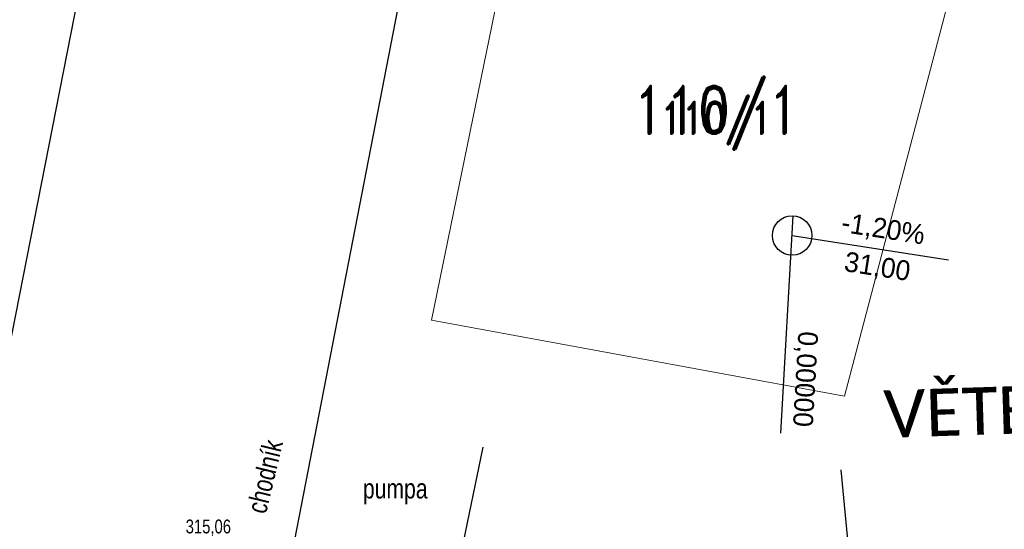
# Model space of a CAD drawing. Extents: x -783215 to -782699, y -1044860 to -1044498.
# Tile 12 of 60: x -783126 to -783101, y -1044705 to -1044692. Entities that reach past the tile are written whole.
import ezdxf
from ezdxf.enums import TextEntityAlignment as Align

# ---------------------------------------------------------------- set-up
doc = ezdxf.new("R2010")
doc.units = 0
doc.header["$MEASUREMENT"] = 0
doc.layers.get('0').update_dxf_attribs({"linetype": 'CONTINUOUS'})
for name, color, linetype in [('C3D_Trasa_Sklonovníky', 1, 'CONTINUOUS'), ('KN_POZEMKY 500', 140, 'CONTINUOUS'), ('KN_čísla parcel', 140, 'CONTINUOUS'), ('S_CETIN_METALIKA', 6, 'SDELSPOJO'), ('Z_oploceni', 64, 'PLOTDRTL'), ('Z_Popisy', 7, 'CONTINUOUS')]:
    doc.layers.add(name, color=color, linetype=linetype)
for name, color, linetype, lineweight in [('KN_hranice pozemků', 140, 'CONTINUOUS', 30), ('KN_slučky', 253, 'CONTINUOUS', 9), ('POPIS-VELKÉ', 1, 'CONTINUOUS', 50), ('Z_VÝŠKY', 7, 'CONTINUOUS', 9)]:
    doc.layers.add(name, color=color, linetype=linetype, lineweight=lineweight)
doc.styles.add('calibri', font='calibri.ttf')
doc.styles.add('ROMAND', font='romand', dxfattribs={"height": 0.2})
doc.styles.add('Style-cs_Working', font='cs_Working.shx')
doc.linetypes.add('PLOTDRTL', pattern='A,5,[95,civil.shx,S=1,R=0,X=0,Y=0],5', length=10)
doc.linetypes.add('SDELSPOJO', pattern='A,7,-6,[31,civil.shx,S=1,R=0,X=0,Y=0],-6', length=19)

# ---------------------------------------------------------------- blocks, each defined once
blk = doc.blocks.new('AeccTickCircle')
at = {"color": 0, "linetype": 'ByBlock', "lineweight": -2}
blk.add_circle((0, 0), 0.5, dxfattribs=at)

msp = doc.modelspace()

# ---------------------------------------------------------------- linework, layer by layer
at = {"layer": 'C3D_Trasa_Sklonovníky', "color": 1, "linetype": 'Continuous', "lineweight": -3}
for p, q in [((-783106.802, -1044702.389), (-783106.487, -1044696.898)), ((-783106.515, -1044697.398), (-783102.562, -1044698.008))]:
    msp.add_line(p, q, dxfattribs=at)
at = {"layer": 'KN_hranice pozemků', "linetype": 'Continuous'}
for p, q in [((-783121.59, -1044676.15), (-783133.68, -1044737.65)), ((-783115.86, -1044688.43), (-783119.3, -1044706.11))]:
    msp.add_line(p, q, dxfattribs=at).dxf.unprotected_set("ltscale", 0)
at = {"layer": 'KN_slučky'}
for p, q in [((-783113.19, -1044687.63), (-783115.64, -1044699.54)), ((-783105.19, -1044701.46), (-783101.83, -1044688.69)), ((-783115.64, -1044699.54), (-783105.19, -1044701.46))]:
    msp.add_line(p, q, dxfattribs=at)
at = {"layer": 'S_CETIN_METALIKA', "ltscale": 0.2, "flags": 128}
msp.add_lwpolyline([(-783105.19, -1044709.44), (-783105.05, -1044705.7), (-783105.28, -1044703.32)], dxfattribs=at)
at = {"layer": 'Z_oploceni', "linetype": 'PLOTDRTL', "ltscale": 0.2}
msp.add_line((-783114.336, -1044702.742), (-783115.34, -1044707.562), dxfattribs=at)

# ---------------------------------------------------------------- block references
at = {"layer": 'C3D_Trasa_Sklonovníky', "color": 1, "linetype": 'Continuous', "lineweight": -3, "rotation": 86.70950675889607}
msp.add_blockref('AeccTickCircle', (-783106.515, -1044697.398), dxfattribs=at)

# ---------------------------------------------------------------- texts
at = {"layer": 'C3D_Trasa_Sklonovníky', "color": 1, "linetype": 'Continuous', "lineweight": -3, "char_height": 0.5, "style": 'Style-cs_Working'}
for s, insert, attachment_point, rotation in [('-1,20%', (-783104.263, -1044697.556), 8, 351.2253), ('31,00', (-783104.32, -1044697.926), 2, 351.2253), ('0,00000{\\L  }', (-783106.292, -1044702.231), 6, 266.7095)]:
    msp.add_mtext(s, dxfattribs=dict(at, insert=insert, attachment_point=attachment_point, rotation=rotation))
at = {"layer": 'KN_POZEMKY 500', "linetype": 'Continuous', "style": 'ROMAND', "width": 0.8}
msp.add_text('110/1', height=1.2, dxfattribs=at).set_placement((-783108.43, -1044694.82), align=Align.CENTER)
at = {"layer": 'KN_čísla parcel', "linetype": 'Continuous', "style": 'ROMAND', "width": 0.8}
msp.add_text('110/1', height=0.8, dxfattribs=at).set_placement((-783108.43, -1044694.82), align=Align.CENTER)
at = {"layer": 'Z_Popisy', "color": 7, "linetype": 'Continuous', "style": 'Style-cs_Working', "width": 0.8}
msp.add_text('chodník', height=0.5, rotation=76.547, dxfattribs=at).set_placement((-783119.85, -1044703.485), align=Align.MIDDLE_CENTER)
msp.add_text('pumpa', height=0.5, dxfattribs=at).set_placement((-783116.553, -1044703.792), align=Align.MIDDLE_CENTER)
at = {"layer": 'Z_VÝŠKY', "linetype": 'Continuous', "style": 'Style-cs_Working', "width": 0.8}
msp.add_text('315,06', height=0.35, dxfattribs=at).set_placement((-783121.852, -1044704.924))

# ---------------------------------------------------------------- next in the draw order: texts
at = {"layer": 'POPIS-VELKÉ', "linetype": 'ByBlock', "insert": (-783104.219, -1044701.312), "char_height": 1.2, "attachment_point": 1, "rotation": 1.868, "style": 'calibri', "bg_fill": 3, "box_fill_scale": 1, "bg_fill_color": 256, "bg_fill_transparency": 0}
msp.add_mtext_dynamic_manual_height_columns('VĚTEV B - š. 3,5m, dl. 38,8m', width=21.28894, gutter_width=1, heights=[0], dxfattribs=at)

doc.saveas('drawing.dxf')
